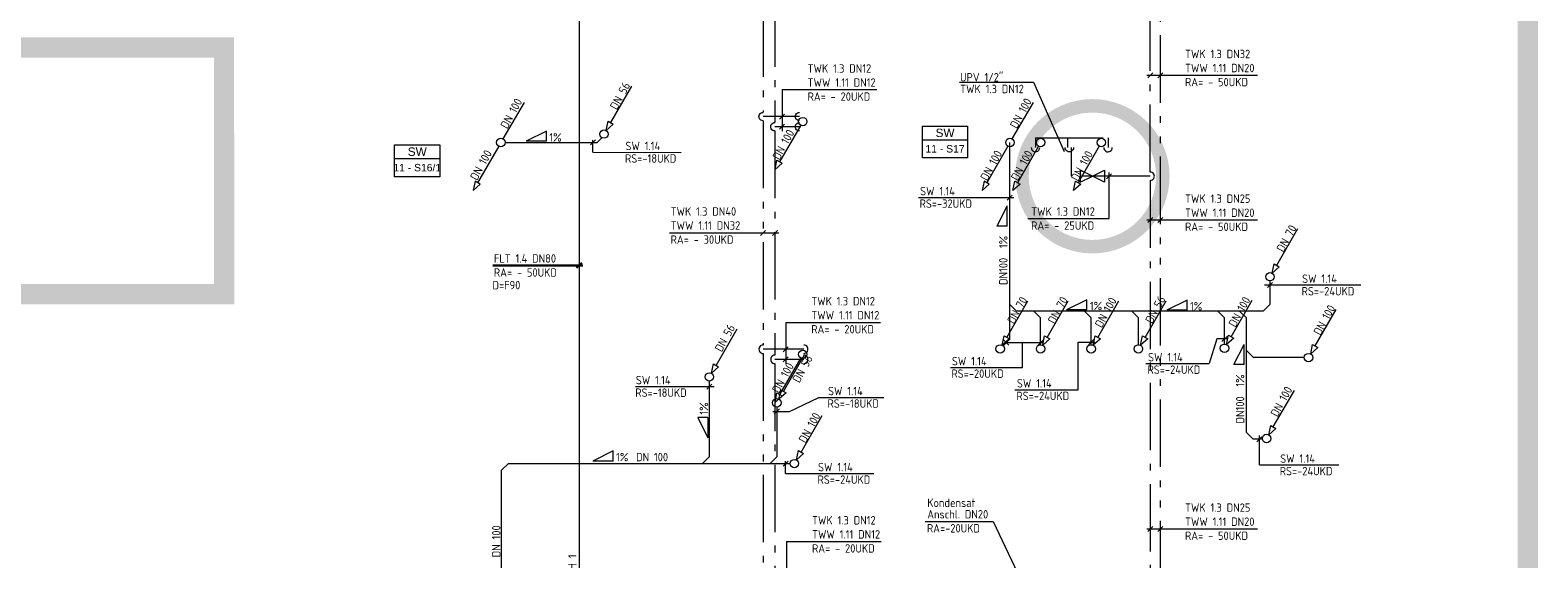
# Model space of a CAD drawing. Header units: metres. Extents: x -5 to 278, y -19 to 180.
# Tile 58 of 59: x 203 to 226, y 150 to 158. Entities that reach past the tile are written whole.
import ezdxf
from ezdxf.enums import TextEntityAlignment as Align

# ---------------------------------------------------------------- set-up
doc = ezdxf.new("R2010")
doc.units = ezdxf.units.M
doc.header["$LTSCALE"] = 0.1
doc.linetypes.add('_PGMM_Ge_2Pkt', pattern=[16, 10, -2, 0, -2, 0, -2])
doc.linetypes.add('_PGMM_Ge_Pkt', pattern=[14, 10, -2, 0, -2])
doc.layers.get('0').update_dxf_attribs({"linetype": 'CONTINUOUS', "lineweight": 20})
for name, color, linetype, lineweight in [('A_TWW Bereiter_4', 34, 'CONTINUOUS', 20), ('S_Feuerlöschleitung trocken', 90, '_PGMM_FLT', 20), ('S_Feuerlöschleitung trocken TXT', 52, 'CONTINUOUS', 20), ('S_Kaltwasser', 90, '_PGMM_Ge_Pkt', 20), ('S_Kondensat TXT', 23, 'CONTINUOUS', 20), ('S_Schmutzwasser', 34, 'CONTINUOUS', 20), ('S_Schmutzwasser TXT', 34, 'CONTINUOUS', 20), ('S_Symbol Absperrventile', 190, 'CONTINUOUS', 20), ('S_TXT Strang SW', 30, 'CONTINUOUS', 20), ('S_TXT_W+K+Z', 125, 'CONTINUOUS', 20), ('S_Warmwasser', 10, '_PGMM_Ge_2Pkt', 20)]:
    doc.layers.add(name, color=color, linetype=linetype, lineweight=lineweight)
doc.styles.add('ACS_ISOCT', font='ISOCT')
doc.styles.add('Arial', font='arial.ttf')
doc.styles.get("Standard").update_dxf_attribs({"font": 'isocp.shx', "height": 0.001})
doc.linetypes.add('_PGMM_FLT', pattern='A,8,0,["FLT",ACS_ISOCT,S=1,R=0,X=0,Y=-0.5],-3.2', length=11.2)

# ---------------------------------------------------------------- blocks, each defined once
blk = doc.blocks.new('Sym_Absperrventile')
at = {"color": 0, "linetype": 'ByBlock', "const_width": 0.1}
blk.add_lwpolyline([(0, -0.522, 1), (0, 0.522, 1), (0, -0.522, -0.209016)], format="xyb", dxfattribs=at)
blk = doc.blocks.new('*U24')
at = {"color": 0, "linetype": 'ByBlock'}
for points in [[(0, 0), (-3.59, 1.79), (-3.59, -1.79), (0, 0)], [(0, 0), (3.59, 1.79), (3.59, -1.79), (0, 0)]]:
    blk.add_lwpolyline(points, dxfattribs=at)
blk = doc.blocks.new('*U26')
at = {"color": 0, "linetype": 'ByBlock'}
blk.add_wipeout([(0, 0), (0.671, 0), (0.671, -0.473), (0, -0.473)], dxfattribs=at)
blk.add_lwpolyline([(0, 0), (0.671, 0), (0.671, -0.473), (0, -0.473)], close=True, dxfattribs=at)
blk.add_lwpolyline([(0, -0.203), (0.671, -0.203)], dxfattribs=at)
blk.add_lwpolyline([(0, -0.203), (0.671, -0.203)], dxfattribs=at)
at = {"color": 0, "linetype": 'ByBlock', "insert": (0.336, -0.102), "char_height": 0.125, "width": 0.20598, "attachment_point": 5, "style": 'ACS_ISOCT'}
blk.add_mtext('{\\fArial|b0|i0|c0|p34;SW}', dxfattribs=at)
at = {"color": 0, "linetype": 'ByBlock', "style": 'Arial'}
blk.add_attdef('STRANG_NR.', text='', height=0.11, dxfattribs=at).set_placement((0.336, -0.338), align=Align.MIDDLE_CENTER)

msp = doc.modelspace()

# ---------------------------------------------------------------- linework, layer by layer
at = {"layer": 'A_TWW Bereiter_4', "const_width": 0.3}
for points in [[(164.48, 133.391), (164.48, 125.731), (225.52, 125.731), (225.52, 179.271), (164.48, 179.271), (164.48, 138.381), (157.425, 138.381), (157.425, 149.801), (130.525, 149.801), (130.525, 132.701), (157.425, 132.701), (157.425, 133.391)], [(186.793, 157.66), (206.196, 157.66), (206.2, 154.003), (186.798, 154.003)]]:
    msp.add_lwpolyline(points, close=True, dxfattribs=at)
at = {"layer": 'S_Feuerlöschleitung trocken', "linetype": '_PGMM_FLT', "ltscale": 2}
msp.add_line((211.464, 138.163), (211.464, 168.906), dxfattribs=at)
at = {"layer": 'S_Feuerlöschleitung trocken TXT', "lineweight": 30}
for p, q in [((210.181, 154.428), (211.516, 154.428)), ((211.423, 154.391), (211.498, 154.466))]:
    msp.add_line(p, q, dxfattribs=at)
at = {"layer": 'S_Kaltwasser'}
for p, q in [((214.362, 159.873), (214.362, 156.548)), ((219.925, 155.812), (219.925, 158.738)), ((214.728, 156.485), (214.362, 156.485)), ((214.362, 156.423), (214.362, 153.098)), ((218.225, 156.32), (219.3, 156.32)), ((218.225, 156.32), (218.225, 156.175)), ((218.705, 156.176), (218.705, 156.319)), ((219.3, 156.32), (219.3, 156.175)), ((218.757, 155.75), (218.757, 156.176)), ((219.925, 155.75), (218.757, 155.75)), ((219.925, 155.687), (219.925, 147.692)), ((214.79, 153.035), (214.362, 153.035)), ((214.362, 152.973), (214.362, 149.848))]:
    msp.add_line(p, q, dxfattribs=at)
at = {"layer": 'S_Kaltwasser', "linetype": 'Continuous', "extrusion": (0, 0, -1)}
for centre, major_axis in [((214.362, 156.485), (-0.0625, 0)), ((214.726, 156.485), (-0.0625, 0)), ((218.726, 156.174), (0, -0.0625))]:
    msp.add_ellipse(centre, major_axis=major_axis, ratio=1, start_param=4.708766, end_param=7.866194, dxfattribs=at)
at = {"layer": 'S_Kaltwasser', "linetype": 'Continuous'}
for centre, major_axis in [((218.225, 156.175), (0, -0.0625)), ((219.3, 156.175), (0, -0.0625)), ((219.925, 155.75), (0.0625, 0)), ((214.362, 153.035), (-0.0625, 0)), ((214.79, 153.035), (0.0625, 0))]:
    msp.add_ellipse(centre, major_axis=major_axis, ratio=1, start_param=4.708766, end_param=7.866194, dxfattribs=at)
at = {"layer": 'S_Kondensat TXT'}
for p, q in [((216.588, 150.63), (217.597, 150.63)), ((217.597, 150.63), (218.111, 149.548))]:
    msp.add_line(p, q, dxfattribs=at)
at = {"layer": 'S_Schmutzwasser'}
for p, q in [((211.928, 156.546), (212.241, 157.087)), ((210.644, 156.845), (210.331, 156.304)), ((218.189, 156.845), (217.876, 156.304)), ((211.861, 156.429), (211.889, 156.569)), ((211.967, 156.524), (211.861, 156.429)), ((211.889, 156.569), (211.967, 156.524)), ((214.744, 156.506), (214.431, 155.965)), ((210.363, 156.25), (211.729, 156.25)), ((211.799, 156.32), (211.729, 156.25)), ((217.845, 153.335), (217.845, 156.25)), ((210.269, 156.196), (209.956, 155.655)), ((214.364, 155.848), (214.392, 155.987)), ((214.392, 155.987), (214.47, 155.942)), ((217.814, 156.196), (217.501, 155.655)), ((218.269, 156.196), (217.956, 155.655)), ((219.169, 156.196), (218.856, 155.655)), ((214.47, 155.942), (214.364, 155.848)), ((209.917, 155.677), (209.889, 155.538)), ((209.889, 155.538), (209.995, 155.632)), ((209.995, 155.632), (209.917, 155.677)), ((217.462, 155.677), (217.434, 155.538)), ((217.434, 155.538), (217.54, 155.632)), ((217.54, 155.632), (217.462, 155.677)), ((217.889, 155.538), (217.917, 155.677)), ((217.995, 155.632), (217.889, 155.538)), ((217.917, 155.677), (217.995, 155.632)), ((218.789, 155.538), (218.817, 155.677)), ((218.895, 155.632), (218.789, 155.538)), ((218.817, 155.677), (218.895, 155.632)), ((221.799, 154.432), (222.111, 154.973)), ((221.731, 154.315), (221.76, 154.454)), ((221.76, 154.454), (221.838, 154.409)), ((221.7, 154.198), (221.7, 153.849)), ((221.838, 154.409), (221.731, 154.315)), ((217.799, 153.361), (218.111, 153.902)), ((217.845, 153.849), (217.945, 153.749)), ((221.6, 153.749), (217.945, 153.749)), ((218.2, 153.749), (218.3, 153.649)), ((218.399, 153.361), (218.711, 153.902)), ((218.95, 153.749), (219.05, 153.649)), ((219.149, 153.361), (219.461, 153.902)), ((219.65, 153.749), (219.75, 153.649)), ((219.849, 153.361), (220.161, 153.902)), ((220.925, 153.749), (221.025, 153.649)), ((221.124, 153.371), (221.436, 153.912)), ((221.25, 153.749), (221.35, 153.649)), ((221.6, 153.749), (221.7, 153.849)), ((222.371, 153.234, 3.88), (222.683, 153.775, 3.88)), ((218.3, 153.252), (218.3, 153.649)), ((219.05, 153.252), (219.05, 153.649)), ((219.75, 153.252), (219.75, 153.649)), ((221.025, 153.262), (221.025, 153.649)), ((221.35, 151.95), (221.35, 153.649)), ((213.489, 152.946), (213.801, 153.487)), ((217.731, 153.244), (217.76, 153.384)), ((217.838, 153.339), (217.731, 153.244)), ((217.744, 153.234), (217.845, 153.335)), ((217.76, 153.384), (217.838, 153.339)), ((218.331, 153.244), (218.36, 153.384)), ((218.438, 153.339), (218.331, 153.244)), ((218.36, 153.384), (218.438, 153.339)), ((219.081, 153.244), (219.11, 153.384)), ((219.188, 153.339), (219.081, 153.244)), ((219.11, 153.384), (219.188, 153.339)), ((219.781, 153.244), (219.81, 153.384)), ((219.888, 153.339), (219.781, 153.244)), ((219.81, 153.384), (219.888, 153.339)), ((221.056, 153.254), (221.085, 153.394)), ((221.163, 153.349), (221.056, 153.254)), ((221.085, 153.394), (221.163, 153.349)), ((214.49, 152.561), (214.802, 153.102)), ((221.352, 153.165, 1.411), (221.454, 153.062, 0.98)), ((222.303, 153.117, 3.88), (222.332, 153.256, 3.88)), ((222.41, 153.211, 3.88), (222.303, 153.117, 3.88)), ((222.332, 153.256, 3.88), (222.41, 153.211, 3.88)), ((213.421, 152.829), (213.45, 152.969)), ((213.528, 152.924), (213.421, 152.829)), ((213.45, 152.969), (213.528, 152.924)), ((214.744, 153.056), (214.431, 152.515)), ((222.208, 153.062, 3.88), (221.454, 153.062, 0.98)), ((213.39, 152.713), (213.39, 151.59)), ((214.364, 152.398), (214.392, 152.537)), ((214.47, 152.492), (214.364, 152.398)), ((214.392, 152.537), (214.47, 152.492)), ((214.422, 152.444), (214.451, 152.584)), ((214.529, 152.539), (214.422, 152.444)), ((214.451, 152.584), (214.529, 152.539)), ((221.749, 152.034), (222.061, 152.575)), ((214.391, 152.329), (214.391, 151.59)), ((214.749, 151.661), (215.061, 152.202)), ((221.681, 151.917), (221.71, 152.056)), ((221.788, 152.011), (221.681, 151.917)), ((221.71, 152.056), (221.788, 152.011)), ((221.35, 151.95), (221.45, 151.85)), ((221.589, 151.85), (221.45, 151.85)), ((213.29, 151.49), (213.39, 151.59)), ((214.291, 151.49), (214.391, 151.59)), ((214.681, 151.544), (214.71, 151.684)), ((214.788, 151.639), (214.681, 151.544)), ((214.71, 151.684), (214.788, 151.639)), ((210.312, 151.39), (210.412, 151.49)), ((210.312, 146.46), (210.312, 151.39)), ((210.412, 151.49), (214.588, 151.49))]:
    msp.add_line(p, q, dxfattribs=at)
at = {"layer": 'S_Schmutzwasser', "linetype": 'Continuous'}
for centre in [(211.829, 156.375), (214.775, 156.56), (210.3, 156.25), (217.845, 156.25), (218.3, 156.25), (219.2, 156.25), (221.7, 154.261), (214.775, 153.11), (217.7, 153.19), (218.3, 153.19), (219.05, 153.19), (219.75, 153.19), (221.025, 153.2), (222.27, 153.062, 3.88), (213.39, 152.775), (214.391, 152.39), (221.65, 151.862), (214.65, 151.49)]:
    msp.add_ellipse(centre, major_axis=(0, 0.0625), ratio=1, start_param=-1.570796, end_param=4.712389, dxfattribs=at)
at = {"layer": 'S_Schmutzwasser TXT'}
for p, q in [((210.976, 156.418), (210.676, 156.268)), ((210.976, 156.268), (210.676, 156.268)), ((210.976, 156.268), (210.976, 156.418)), ((211.629, 156.214), (211.704, 156.289)), ((211.664, 156.105), (211.664, 156.285)), ((211.664, 156.105), (212.975, 156.104)), ((216.492, 155.436), (217.905, 155.436)), ((217.656, 155.011), (217.806, 155.311)), ((217.805, 155.394), (217.88, 155.47)), ((217.806, 155.011), (217.806, 155.311)), ((217.806, 155.011), (217.656, 155.011)), ((221.618, 154.138), (223.046, 154.138)), ((221.662, 154.1), (221.738, 154.175)), ((218.986, 153.919), (218.686, 153.769)), ((218.986, 153.769), (218.686, 153.769)), ((218.986, 153.769), (218.986, 153.919)), ((220.47, 153.914), (220.17, 153.764)), ((220.47, 153.764), (220.17, 153.764)), ((220.47, 153.764), (220.47, 153.914)), ((217.831, 153.246), (217.756, 153.321)), ((218.262, 153.247), (218.338, 153.322)), ((219.012, 153.253), (219.088, 153.328)), ((220.911, 153.338), (220.798, 152.974)), ((221.067, 153.338), (220.911, 153.338)), ((220.987, 153.301), (221.063, 153.376)), ((217.765, 153.284), (218.339, 153.284)), ((218.032, 152.915), (218.032, 153.284)), ((218.856, 152.585), (218.856, 153.291)), ((218.856, 153.291), (219.104, 153.291)), ((221.165, 152.957), (221.315, 153.257)), ((221.315, 152.957), (221.315, 153.257)), ((216.963, 152.915), (218.032, 152.915)), ((219.858, 152.974), (220.798, 152.974)), ((221.315, 152.957), (221.165, 152.957)), ((212.294, 152.633), (213.462, 152.632)), ((213.352, 152.592), (213.427, 152.667)), ((214.58, 152.263), (215.015, 152.472)), ((215.015, 152.472), (215.977, 152.471)), ((217.916, 152.585), (218.856, 152.585)), ((214.333, 152.263), (214.58, 152.263)), ((214.353, 152.225), (214.428, 152.3)), ((213.368, 152.173), (213.218, 152.173)), ((213.218, 152.173), (213.368, 151.873)), ((213.368, 152.173), (213.368, 151.873)), ((221.504, 151.812), (221.58, 151.888)), ((221.542, 151.47), (221.542, 151.907)), ((211.964, 151.678), (211.664, 151.528)), ((211.964, 151.528), (211.664, 151.528)), ((211.964, 151.528), (211.964, 151.678)), ((214.483, 151.452), (214.559, 151.528)), ((214.518, 151.344), (214.518, 151.524)), ((214.518, 151.344), (215.829, 151.343)), ((221.542, 151.47), (222.721, 151.47))]:
    msp.add_line(p, q, dxfattribs=at)
at = {"layer": 'S_TXT_W+K+Z'}
for p, q in [((217.1, 157.143), (218.193, 157.143)), ((218.193, 157.143), (218.65, 156.118)), ((219.876, 157.249), (221.515, 157.249)), ((219.887, 157.209), (219.963, 157.285)), ((220.039, 157.209), (220.114, 157.285)), ((214.468, 157.034), (215.872, 157.034)), ((214.468, 157.034), (214.468, 156.417)), ((214.43, 156.597), (214.505, 156.673)), ((214.43, 156.447), (214.505, 156.523)), ((219.277, 155.712), (219.352, 155.788)), ((219.315, 155.125), (219.315, 155.806)), ((218.112, 155.125), (219.315, 155.125)), ((219.876, 155.103), (221.515, 155.103)), ((219.887, 155.064), (219.963, 155.139)), ((220.039, 155.064), (220.114, 155.139)), ((212.799, 154.913), (214.418, 154.913)), ((214.15, 154.872), (214.225, 154.948)), ((214.325, 154.872), (214.4, 154.948)), ((214.523, 153.584), (215.927, 153.584)), ((214.523, 153.584), (214.523, 152.967)), ((214.486, 153.147), (214.561, 153.223)), ((214.486, 152.997), (214.561, 153.073)), ((219.876, 150.522), (221.515, 150.522)), ((219.887, 150.483), (219.963, 150.558)), ((220.039, 150.483), (220.114, 150.558)), ((214.534, 150.334), (215.938, 150.334)), ((214.534, 150.334), (214.534, 149.717))]:
    msp.add_line(p, q, dxfattribs=at)
at = {"layer": 'S_Warmwasser'}
for p, q in [((214.187, 160.023), (214.187, 156.698)), ((220.075, 147.841), (220.075, 158.888)), ((214.187, 156.573), (214.187, 153.248)), ((214.728, 156.635), (214.187, 156.635)), ((214.79, 153.185), (214.187, 153.185)), ((214.187, 153.123), (214.187, 149.998))]:
    msp.add_line(p, q, dxfattribs=at)
at = {"layer": 'S_Warmwasser', "linetype": 'Continuous', "extrusion": (0, 0, -1)}
for centre in [(214.187, 156.635), (214.726, 156.635)]:
    msp.add_ellipse(centre, major_axis=(-0.0625, 0), ratio=1, start_param=4.708766, end_param=7.866194, dxfattribs=at)
at = {"layer": 'S_Warmwasser', "linetype": 'Continuous'}
for centre, major_axis in [((214.187, 153.185), (-0.0625, 0)), ((214.79, 153.185), (0.0625, 0))]:
    msp.add_ellipse(centre, major_axis=major_axis, ratio=1, start_param=4.708766, end_param=7.866194, dxfattribs=at)

# ---------------------------------------------------------------- block references
at = {"layer": 'S_Kaltwasser', "linetype": 'Continuous', "xscale": 0.05, "yscale": 0.05, "zscale": 0.05}
msp.add_blockref('*U24', (219.068, 155.75), dxfattribs=at)
at = {"layer": 'S_Symbol Absperrventile', "xscale": 2, "yscale": 2, "zscale": 2}
msp.add_blockref('Sym_Absperrventile', (219.068, 155.75), dxfattribs=at)

# ---------------------------------------------------------------- texts
at = {"layer": 'S_Feuerlöschleitung trocken TXT', "lineweight": 30}
msp.add_text('D=F90', height=0.125, dxfattribs=at).set_placement((210.176, 154.073))
msp.add_text('FLT TRH 1', height=0.125, rotation=90, dxfattribs=at).set_placement((211.422, 149.416))
at = {"layer": 'S_Feuerlöschleitung trocken TXT', "lineweight": 30, "insert": (210.197, 154.594), "char_height": 0.125, "width": 13.51068, "attachment_point": 1}
msp.add_mtext('FLT 1.4 DN80\\PRA= - 50UKD', dxfattribs=at)
at = {"layer": 'S_Kondensat TXT', "lineweight": 30}
for s, p in [('Kondensat', (216.62, 150.846)), ('Anschl. DN20', (216.62, 150.676)), ('RA=-20UKD', (216.615, 150.468))]:
    msp.add_text(s, height=0.125, dxfattribs=at).set_placement(p)
at = {"layer": 'S_Schmutzwasser TXT'}
for s, rotation, p in [('DN 56', 61.3658, (212.019, 156.725)), ('DN 100', 61.3658, (210.396, 156.443)), ('DN 100', 61.3658, (217.948, 156.446)), ('DN 100', 61.3658, (214.429, 155.981)), ('DN 100', 61.3658, (209.947, 155.678)), ('DN 100', 61.3658, (217.509, 155.672)), ('DN 100', 61.3658, (217.962, 155.672)), ('DN 100', 61.3658, (218.854, 155.666)), ('DN100  1%%%', 90, (217.81, 154.138)), ('DN 70', 61.3658, (221.899, 154.615)), ('DN 70', 61.3658, (217.908, 153.55)), ('DN 70', 61.3658, (218.509, 153.55)), ('DN 100', 61.3658, (219.206, 153.493)), ('DN 56', 61.3658, (219.953, 153.555)), ('DN 100', 61.3658, (221.188, 153.502)), ('DN 100', 61.3658, (222.447, 153.381, 3.88)), ('DN 56', 61.3658, (213.573, 153.134)), ('DN 56', 61.3658, (214.724, 152.677)), ('DN 100', 61.3658, (214.422, 152.524)), ('DN100  1%%%', 90, (221.319, 152.084)), ('DN 100', 61.3658, (221.811, 152.172)), ('1%%%', 90, (213.372, 152.216)), ('DN 100', 61.3658, (214.816, 151.784)), ('DN 100', 90, (210.294, 150.1))]:
    msp.add_text(s, height=0.125, rotation=rotation, dxfattribs=at).set_placement(p)
for s, p in [('1%%%', (211.019, 156.264)), ('RS=-18UKD', (212.14, 155.951)), ('RS=-32UKD', (216.507, 155.282)), ('RS=-24UKD', (222.169, 153.983)), ('1%%%', (219.03, 153.765)), ('1%%%', (220.514, 153.76)), ('RS=-20UKD', (216.978, 152.761)), ('RS=-24UKD', (219.885, 152.82)), ('RS=-18UKD', (212.293, 152.479)), ('RS=-18UKD', (215.142, 152.318)), ('RS=-24UKD', (217.942, 152.431)), ('1%%%', (212.008, 151.524)), ('DN 100', (212.304, 151.524)), ('RS=-24UKD', (214.994, 151.19)), ('RS=-24UKD', (221.844, 151.316))]:
    msp.add_text(s, height=0.125, dxfattribs=at).set_placement(p)
at = {"layer": 'S_Schmutzwasser TXT', "char_height": 0.125, "width": 13.51068, "attachment_point": 1}
for insert in [(212.147, 156.262), (216.514, 155.592), (222.176, 154.294), (216.985, 153.071), (219.892, 153.13), (212.301, 152.79), (215.149, 152.628), (217.949, 152.742), (221.851, 151.626), (215.001, 151.5)]:
    msp.add_mtext('SW 1.14 ', dxfattribs=dict(at, insert=insert))
at = {"layer": 'S_TXT_W+K+Z'}
for s, p in [('TWK 1.3 DN12', (217.107, 156.982)), ('UPV 1/2"', (217.106, 157.155))]:
    msp.add_text(s, height=0.125, dxfattribs=at).set_placement(p)
at = {"layer": 'S_TXT_W+K+Z', "char_height": 0.125, "width": 13.51068, "attachment_point": 1}
for s, insert in [('\\PTWK 1.3 DN32\\PTWW 1.11 DN20\\PRA= - 50UKD', (220.44, 157.834)), ('\\PTWK 1.3 DN12\\PTWW 1.11 DN12\\PRA= - 20UKD', (214.846, 157.619)), ('\\PTWK 1.3 DN25\\PTWW 1.11 DN20\\PRA= - 50UKD', (220.44, 155.689)), ('\\PTWK 1.3 DN40\\PTWW 1.11 DN32\\PRA= - 30UKD', (212.816, 155.499)), ('\\PTWK 1.3 DN12\\PRA= - 25UKD', (218.16, 155.498)), ('\\PTWK 1.3 DN12\\PTWW 1.11 DN12\\PRA= - 20UKD', (214.901, 154.169)), ('\\PTWK 1.3 DN25\\PTWW 1.11 DN20\\PRA= - 50UKD', (220.44, 151.108)), ('\\PTWK 1.3 DN12\\PTWW 1.11 DN12\\PRA= - 20UKD', (214.912, 150.92))]:
    msp.add_mtext(s, dxfattribs=dict(at, insert=insert))

# ---------------------------------------------------------------- next in the draw order: block references
at = {"layer": 'S_TXT Strang SW', "lineweight": -3}
for p, values in [((216.548, 156.495), {'STRANG_NR.': '11 - S17'}), ((208.725, 156.216), {'STRANG_NR.': '11 - S16/1'})]:
    msp.add_blockref('*U26', p, dxfattribs=at).add_auto_attribs(values)

doc.saveas('drawing.dxf')
